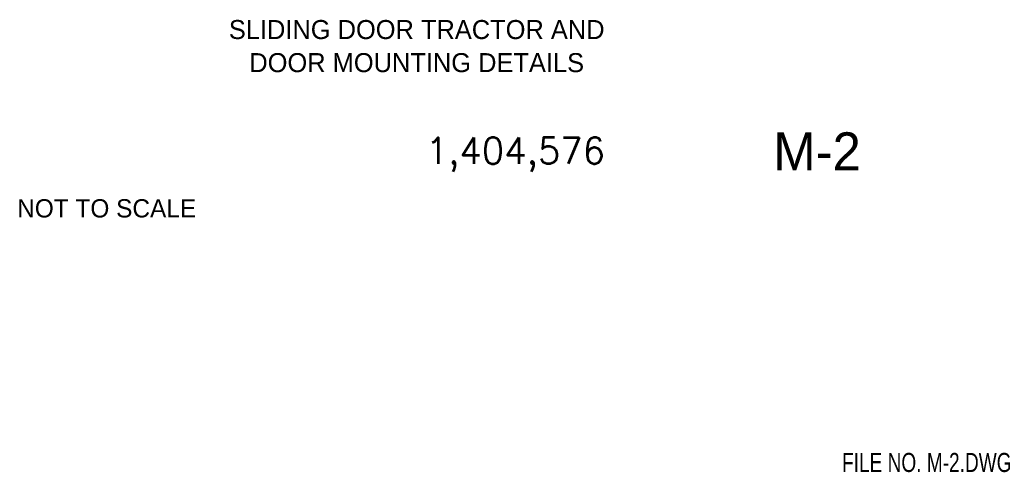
# Model space of a CAD drawing. Extents: x -80 to 3329, y 110 to 2744.
# Tile 3 of 6: x 2707 to 3329, y 110 to 396. Entities that reach past the tile are written whole.
import ezdxf
from ezdxf.enums import TextEntityAlignment as Align

# ---------------------------------------------------------------- set-up
doc = ezdxf.new("R2010")
doc.units = 0
doc.header["$LTSCALE"] = 192
doc.header["$MEASUREMENT"] = 0
doc.layers.add('T', color=2, linetype='CONTINUOUS')
doc.layers.add('TXT', color=2, linetype='CONTINUOUS')
doc.styles.add('HL-LD', font='HL-LD')
doc.styles.get("Standard").update_dxf_attribs({"font": 'romans.shx'})
doc.styles.add('SX-FRAC', font='SX-FRAC.shx', dxfattribs={"width": 0.9, "height": 14})

msp = doc.modelspace()

# ---------------------------------------------------------------- texts
at = {"layer": 'T', "color": 4, "style": 'SX-FRAC'}
for s, p in [('SLIDING DOOR TRACTOR AND', (2958, 383.87)), ('DOOR MOUNTING DETAILS', (2958, 363))]:
    msp.add_text(s, height=12, dxfattribs=at).set_placement(p, align=Align.CENTER)
at = {"layer": 'T', "color": 4, "style": 'HL-LD'}
msp.add_text('M-2', height=24, dxfattribs=at).set_placement((3183.08, 301.01))
at = {"layer": 'T', "style": 'SX-FRAC'}
msp.add_text('NOT TO SCALE', height=11.52, dxfattribs=at).set_placement((2705.82, 271.3))
at = {"layer": 'T', "style": 'SX-FRAC', "width": 0.75}
msp.add_text('FILE NO. M-2.DWG', height=12, dxfattribs=at).set_placement((3226.48, 110.71))
at = {"layer": 'TXT', "color": 3}
msp.add_text('1,404,576', height=16.5, dxfattribs=at).set_placement((2963.76, 305.18))

doc.saveas('drawing.dxf')
